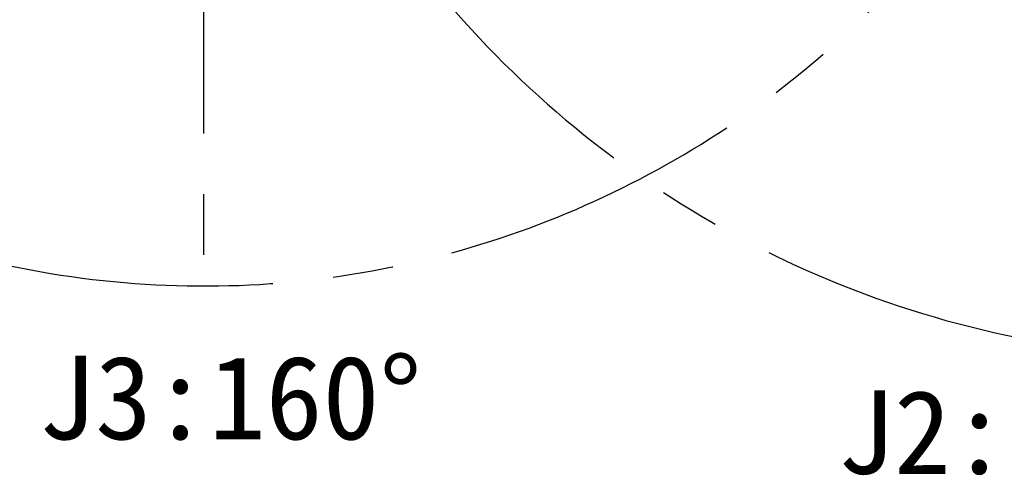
# Model space of a CAD drawing. Header units: millimetres. Extents: x 0 to 4200, y 0 to 2974.
# Tile 4 of 40: x 794 to 1206, y 1320 to 1511. Entities that reach past the tile are written whole.
import ezdxf

# ---------------------------------------------------------------- set-up
doc = ezdxf.new("R2010")
doc.units = ezdxf.units.MM
doc.header["$LTSCALE"] = 10
doc.linetypes.add('CENTERX2', pattern=[20.32, 12.7, -2.54, 2.54, -2.54])
doc.layers.add('中心线层', color=6, linetype='CENTERX2', lineweight=25)
doc.layers.add('标注层', color=150, linetype='Continuous')
doc.styles.add('SLDTEXTSTYLE1', font='仿宋_GB2312')

# ---------------------------------------------------------------- blocks, each defined once
blk = doc.blocks.new('SW_CENTERMARKSYMBOL_2')
at = {"layer": '中心线层', "color": 0}
blk.add_line((0, -1), (0, -395.5), dxfattribs=at)

msp = doc.modelspace()

# ---------------------------------------------------------------- linework, layer by layer
at = {"layer": '中心线层', "linetype": 'CENTERX2'}
for centre, radius, start, end in [((1295.895, 1794.105), 425, 275, 265), ((870.895, 1794.105), 395, 20, 340)]:
    msp.add_arc(centre, radius, start, end, dxfattribs=at)

# ---------------------------------------------------------------- block references
at = {"layer": '中心线层'}
msp.add_blockref('SW_CENTERMARKSYMBOL_2', (870.895, 1794.105), dxfattribs=at)

# ---------------------------------------------------------------- texts
at = {"layer": '标注层', "char_height": 35, "attachment_point": 1, "style": 'SLDTEXTSTYLE1'}
for s, insert in [('J3:160°', (801.657, 1369.825)), ('J2:85°', (1136.127, 1355.37))]:
    msp.add_mtext(s, dxfattribs=dict(at, insert=insert))

doc.saveas('drawing.dxf')
